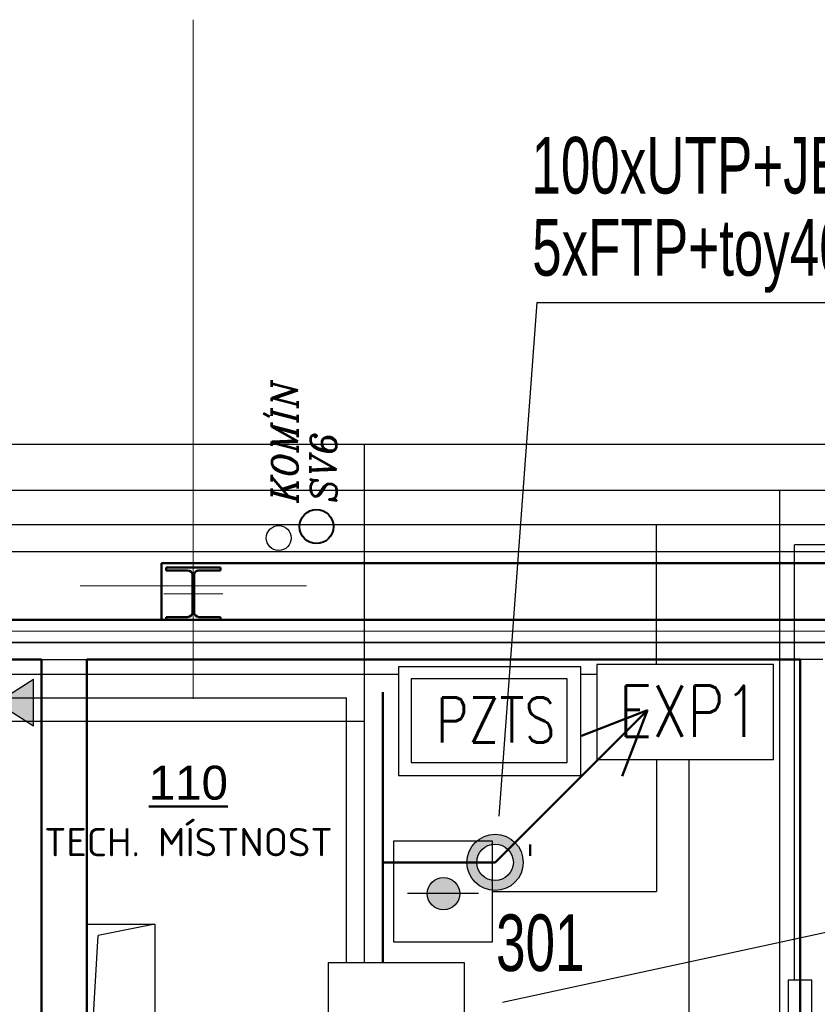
# Model space of a CAD drawing. Header units: millimetres. Extents: x -102634 to 407724, y -68883 to 155589.
# Tile 35 of 80: x 90678 to 94200, y 67110 to 71458. Entities that reach past the tile are written whole.
import ezdxf
from ezdxf.enums import TextEntityAlignment as Align
from ezdxf.lldxf.tags import DXFTag

# ---------------------------------------------------------------- set-up
doc = ezdxf.new("R2010")
doc.units = ezdxf.units.MM
doc.header["$LTSCALE"] = 20
for name, color, linetype in [('_CCTV', 6, 'Continuous'), ('_el.vrátný', 4, 'Continuous'), ('_EZS', 5, 'Continuous'), ('_SK popis', 3, 'Continuous'), ('_strukturka', 3, 'Continuous'), ('_trasy', 34, 'Continuous')]:
    doc.layers.add(name, color=color, linetype=linetype)
for name, color, linetype, lineweight in [('CKIZOLACE', 7, 'Continuous', 18), ('CKPOPISM', 7, 'Continuous', 50), ('CKPOPISM_POPIS', 3, 'Continuous', 25), ('CKPROSTUPY_NADROVINOU', 7, 'DASHDOT', 25), ('CKRASTR', 7, 'DASHDOT', 18), ('CKSTENY_PODROVINOU', 7, 'Continuous', 25), ('CKSTENY_REZ', 7, 'Continuous', 50), ('CKTEXTY_MALE', 8, 'Continuous', 18), ('CSPROFILY_OSY', 9, 'DASHDOT', 18), ('CSPROFILY_REZY', 7, 'Continuous', 50), ('UT-zařízení', 7, 'Continuous', 30), ('ZTI-DEŠŤOVÁ-KANALIZACE', 7, 'KANALIZACE', 40)]:
    doc.layers.add(name, color=color, linetype=linetype, lineweight=lineweight)
doc.styles.add('A', font='ROMANS.SHX', dxfattribs={"width": 0.8, "height": 0.15})
doc.styles.add('Arial', font='arial.ttf', dxfattribs={"width": 0.8})
doc.styles.add('KURZIVA', font='italic__.ttf')
doc.styles.add('ROMANS', font='ic-romans.shx', dxfattribs={"width": 0.8})
doc.styles.get("Standard").update_dxf_attribs({"font": 'isocpeur.ttf'})
tags = doc.linetypes.add('DASHDOT', pattern=[25.4, 12.7, -6.35, 0, -6.35]).pattern_tags.tags
tags[10:11] = [DXFTag(74, 4), DXFTag(75, 0), DXFTag(340, '0'), DXFTag(46, 0.0), DXFTag(50, 0.0), DXFTag(44, 0.0), DXFTag(45, 0.0)]
tags[8:9] = [DXFTag(74, 4), DXFTag(75, 0), DXFTag(340, '0'), DXFTag(46, 0.0), DXFTag(50, 0.0), DXFTag(44, 0.0), DXFTag(45, 0.0)]
tags[6:7] = [DXFTag(74, 4), DXFTag(75, 0), DXFTag(340, '0'), DXFTag(46, 0.0), DXFTag(50, 0.0), DXFTag(44, 0.0), DXFTag(45, 0.0)]
tags[4:5] = [DXFTag(74, 4), DXFTag(75, 0), DXFTag(340, '0'), DXFTag(46, 0.0), DXFTag(50, 0.0), DXFTag(44, 0.0), DXFTag(45, 0.0)]
tags = doc.linetypes.add('DASHED', pattern=[19.05, 12.7, -6.35]).pattern_tags.tags
tags[6:7] = [DXFTag(74, 4), DXFTag(75, 0), DXFTag(340, '0'), DXFTag(46, 0.0), DXFTag(50, 0.0), DXFTag(44, 0.0), DXFTag(45, 0.0)]
tags[4:5] = [DXFTag(74, 4), DXFTag(75, 0), DXFTag(340, '0'), DXFTag(46, 0.0), DXFTag(50, 0.0), DXFTag(44, 0.0), DXFTag(45, 0.0)]
doc.linetypes.add('IZOLACE_POLYSTYREN_PENOVY', pattern='A,0.001,[228,CADKON.SHX,S=0.1,R=0,X=0,Y=0],-2', length=2.001)
doc.linetypes.add('KANALIZACE', pattern='A,30,-3.5,["C",Standard,S=2.54,R=0,X=-3.81,Y=-1.27],-0.001', length=33.501)

# ---------------------------------------------------------------- blocks, each defined once
blk = doc.blocks.new('OK')
h = blk.add_hatch(color=256)
edge = h.paths.add_edge_path()
edge.add_arc((0, 0), 71.5, 0, 360)
blk.add_line((-158.5, 2.4), (154.3, 2.4))
blk.add_lwpolyline([(217.2, -213), (217.2, 231.4), (-220.2, 231.4), (-220.2, -213)], close=True)
blk.add_circle((0, 0), 71.5)
blk = doc.blocks.new('CK_S_EXT_HEAHEA240')
at = {"transparency": 33554687}
for p, q in [((-120, 115), (120, 115)), ((-120, 115), (-120, 103)), ((-120, 103), (-24.75, 103)), ((120, 103), (24.75, 103)), ((120, 115), (120, 103)), ((-3.75, -82), (-3.75, 82)), ((3.75, -82), (3.75, 82)), ((-120, -115), (-120, -103)), ((-120, -103), (-24.75, -103)), ((-120, -115), (120, -115)), ((120, -103), (24.75, -103)), ((120, -115), (120, -103))]:
    blk.add_line(p, q, dxfattribs=at)
for centre, start, end in [((-24.75, 82), 0, 90), ((24.75, 82), 90, 180), ((-24.75, -82), 270, 0), ((24.75, -82), 180, 270)]:
    blk.add_arc(centre, 21, start, end, dxfattribs=at)
blk = doc.blocks.new('CKBL1103905120115', base_point=(-150, -450))
at = {"layer": 'CKPROSTUPY_NADROVINOU'}
for p, q in [((-150, -450), (-150, 450)), ((-150, 450), (150, 450)), ((150, 450), (-100, 400)), ((150, 450), (150, -450)), ((-150, -450), (-100, 400)), ((150, -450), (-150, -450))]:
    blk.add_line(p, q, dxfattribs=at)
blk = doc.blocks.new('CKBL2032316081224')
blk = doc.blocks.new('žlab soklový')
at = {"layer": '_trasy'}
h = blk.add_hatch(color=256, dxfattribs=at)
edge = h.paths.add_edge_path()
edge.add_line((394.8, 0), (556.9, -102.9))
edge = h.paths.add_edge_path()
edge.add_line((394.8, 0), (556.9, 102.9))
edge = h.paths.add_edge_path()
edge.add_line((556.9, -102.9), (556.9, 102.9))
h.paths.add_polyline_path([(0, -102.9), (0, 102.9), (162.1, 0)])
at = {"layer": '_trasy', "linetype": 'Continuous'}
for p, q in [((162.1, 0), (0, 102.9)), ((0, -102.9), (0, 102.9)), ((162.1, 0), (0, -102.9))]:
    blk.add_line(p, q, dxfattribs=at)

msp = doc.modelspace()

# ---------------------------------------------------------------- hatches: boundary and pattern name
at = {"layer": '_trasy'}
h = msp.add_hatch(color=256, dxfattribs=at)
edge = h.paths.add_edge_path()
edge.add_arc((92777.3, 67736.6), 124.8, 90, 450)
edge = h.paths.add_edge_path(flags=16)
edge.add_arc((92777.3, 67736.6), 80.3, 90, 450)

# ---------------------------------------------------------------- linework, layer by layer
at = {"layer": '_CCTV'}
for p, q in [((103114.7, 69378.9), (61928.5, 69378.9)), ((94032.9, 69378.9), (94032.9, 63661.9))]:
    msp.add_line(p, q, dxfattribs=at)
at = {"layer": '_CCTV', "color": 7}
msp.add_line((94299.5, 67440.5), (92809.6, 67118), dxfattribs=at)
at = {"layer": '_el.vrátný'}
for p in [(94099.8, 67216.9), (97685.4, 69138.3)]:
    msp.add_line(p, (94099.8, 69138.3), dxfattribs=at)
at = {"layer": '_el.vrátný', "color": 241}
msp.add_lwpolyline([(94072.1, 66592.9), (94176.1, 66592.9), (94176.1, 67216.9), (94072.1, 67216.9)], close=True, dxfattribs=at)
at = {"layer": '_EZS'}
for p, q in [((103208.7, 69227.1), (61794.3, 69227.1)), ((93490.1, 68610.5), (93490.1, 69227.1)), ((87140.4, 68568), (92351.4, 68568)), ((93155.9, 68568), (93226.5, 68568)), ((93490.1, 68191.4), (93490.1, 67607.3)), ((93633.7, 63143.6), (93633.7, 68191.4)), ((92766.6, 67607.3), (93490.1, 67607.3))]:
    msp.add_line(p, q, dxfattribs=at)
for points in [[(93155.9, 68120.4), (93155.9, 68600.5), (92351.4, 68600.5), (92351.4, 68120.4)], [(94007.4, 68191.4), (94007.4, 68610.5), (93226.5, 68610.5), (93226.5, 68191.4)], [(93095.8, 68177.7), (93095.8, 68547.2), (92407.1, 68547.2), (92407.1, 68177.7)]]:
    msp.add_lwpolyline(points, close=True, dxfattribs=at)
at = {"layer": '_strukturka'}
for p, q in [((99331.1, 69582.4), (62076.3, 69582.4)), ((92201, 67297), (92201, 69582.4)), ((92201, 68359.1), (87242.6, 68359.1))]:
    msp.add_line(p, q, dxfattribs=at)
at = {"layer": '_strukturka', "color": 40, "linetype": 'DASHDOT'}
for p in [(85806.3, 68463.7), (92120.9, 67294.3)]:
    msp.add_line(p, (92120.9, 68463.7), dxfattribs=at)
at = {"layer": '_strukturka'}
msp.add_lwpolyline([(92041.1, 67294.3), (92641.1, 67294.3), (92641.1, 66694.3), (92041.1, 66694.3)], close=True, dxfattribs=at)
at = {"layer": '_trasy'}
for q in [(92793.7, 67941.1), (96996.2, 70208.8)]:
    msp.add_line((92962.3, 70208.8), q, dxfattribs=at)
at = {"layer": '_trasy', "lineweight": 50}
for p, q in [((92281.8, 68489), (92281.8, 67295.2)), ((92777.3, 67736.6), (93449.9, 68409.2)), ((93449.9, 68409.2), (93158.7, 68296)), ((93449.9, 68409.2), (93338.9, 68117.1)), ((92777.3, 67736.6), (92281.8, 67736.6))]:
    msp.add_line(p, q, dxfattribs=at)
at = {"layer": '_trasy', "linetype": 'DASHED'}
for radius in [124.2, 80.6]:
    msp.add_circle((92777.3, 67736.6), radius, dxfattribs=at)
at = {"layer": 'CKIZOLACE', "linetype": 'IZOLACE_POLYSTYREN_PENOVY', "ltscale": 5}
msp.add_lwpolyline([(86724.4, 68758.2), (98159.4, 68758.2)], dxfattribs=at)
at = {"layer": 'CKRASTR'}
for p, q in [((91444.4, 68458.2), (91444.4, 71458.2)), ((90944.4, 68958.2), (91944.4, 68958.2))]:
    msp.add_line(p, q, dxfattribs=at)
at = {"layer": 'CKSTENY_PODROVINOU'}
for p, q in [((98159.4, 69108.2), (61624.4, 69108.2)), ((86724.4, 68808.2), (98159.4, 68808.2)), ((86724.4, 68708.2), (98159.4, 68708.2)), ((97564.4, 68708.2), (87054.4, 68708.2)), ((90774.4, 68633.2), (90974.4, 68633.2)), ((94224.4, 68633.2), (94124.4, 68633.2))]:
    msp.add_line(p, q, dxfattribs=at)
at = {"layer": 'CKSTENY_REZ'}
for p, q in [((91304.4, 68808.2), (91304.4, 69058.2)), ((91304.4, 69058.2), (97584.4, 69058.2)), ((61324.4, 68808.2), (98159.4, 68808.2)), ((87054.4, 68633.2), (90774.4, 68633.2)), ((90774.4, 64713.2), (90774.4, 68633.2)), ((90974.4, 68633.2), (94124.4, 68633.2)), ((90974.4, 66563.2), (90974.4, 68633.2)), ((94124.4, 68633.2), (94124.4, 66563.2)), ((92932.3, 67814.9), (92932.3, 67764.9))]:
    msp.add_line(p, q, dxfattribs=at)
at = {"layer": 'CSPROFILY_OSY'}
for p, q in [((91444.4, 69048.2), (91444.4, 68798.2)), ((91574.4, 68923.2), (91314.4, 68923.2))]:
    msp.add_line(p, q, dxfattribs=at)
at = {"layer": 'UT-zařízení', "ltscale": 400}
msp.add_circle((91822, 69169), 55, dxfattribs=at)
at = {"layer": 'ZTI-DEŠŤOVÁ-KANALIZACE'}
msp.add_circle((91988.7, 69219.4), 75, dxfattribs=at)

# ---------------------------------------------------------------- block references
at = {"layer": '_EZS'}
msp.add_blockref('OK', (92549.4, 67598.2), dxfattribs=at)
at = {"layer": '_trasy', "xscale": -1}
msp.add_blockref('žlab soklový', (90738.5, 68442.4), dxfattribs=at)
at = {"layer": 'CKPOPISM'}
ref = msp.add_blockref('CKBL2032316081224', (91422.9, 67763.6), dxfattribs=at)
ref.add_attrib('CISLO', '%%U110', dxfattribs={"height": 150, "style": 'Arial'}).set_placement((91422.9, 68013.6), align=Align.CENTER)
ref.add_attrib('JMENO', 'TECH. MÍSTNOST', dxfattribs={"layer": 'CKPOPISM_POPIS', "height": 125}).set_placement((91422.9, 67763.6), align=Align.CENTER)
at = {"layer": 'CKPROSTUPY_NADROVINOU'}
msp.add_blockref('CKBL1103905120115', (90974.4, 66563.2), dxfattribs=at)
at = {"layer": 'CSPROFILY_REZY', "rotation": 180}
msp.add_blockref('CK_S_EXT_HEAHEA240', (91444.4, 68923.2), dxfattribs=at)

# ---------------------------------------------------------------- texts
at = {"layer": '_EZS', "color": 34, "style": 'ROMANS', "width": 0.7}
msp.add_text('5xFTP+toy40 (PZTS) do 2.NP', height=250, dxfattribs=at).set_placement((92941.1, 70327.5))
at = {"layer": '_EZS', "style": 'A', "width": 0.8}
for s, height, p in [('EXP1', 226.8, (93634.1, 68404.2)), ('PZTS', 200, (92779.8, 68365.3))]:
    msp.add_text(s, height=height, dxfattribs=at).set_placement(p, align=Align.MIDDLE)
at = {"layer": '_EZS', "style": 'ROMANS', "width": 0.7}
msp.add_text('301', height=250, dxfattribs=at).set_placement((92781.6, 67256.6))
at = {"layer": '_SK popis', "color": 34, "style": 'ROMANS', "width": 0.7}
msp.add_text('100xUTP+JE ve žlabu (SK,JČ)', height=250, dxfattribs=at).set_placement((92937.7, 70690.3))
at = {"layer": 'CKTEXTY_MALE', "style": 'KURZIVA'}
for s, p in [('KOMÍN', (91906.8, 69324.3)), ('SV6', (92077.4, 69324.3))]:
    msp.add_text(s, height=115, rotation=90, dxfattribs=at).set_placement(p)

doc.saveas('drawing.dxf')
